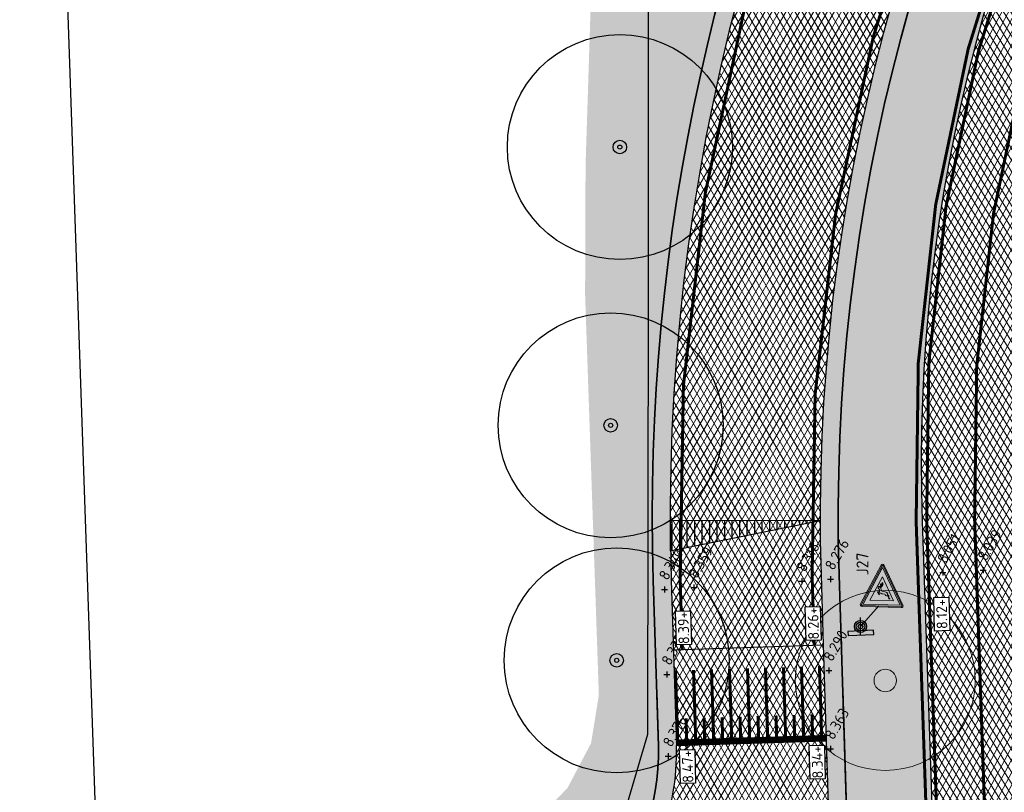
# Model space of a CAD drawing. Header units: metres. Extents: x 157685 to 160831, y 403691 to 406312.
# Tile 16 of 134: x 158636 to 158669, y 404214 to 404240. Entities that reach past the tile are written whole.
import ezdxf

# ---------------------------------------------------------------- set-up
doc = ezdxf.new("R2010")
doc.units = ezdxf.units.M
doc.header["$PDMODE"] = 35
for name, pattern in [('DASHDOT2', [12.7, 6.35, -3.175, 0, -3.175]), ('VW-1-3_STREEP', [4, 1, -3]), ('VW-30-270_STREEP', [3, 0.3, -2.7])]:
    doc.linetypes.add(name, pattern=pattern)
doc.layers.get('Defpoints').update_dxf_attribs({"color": 171})
for name, color, linetype, lineweight in [('B-WE-GR-BOOM-S', 90, 'Continuous', 25), ('B-WE-GR-BOOM-S (ingemeten)', 90, 'Continuous', 25), ('B-WE-OG-HOOGTEPUNT-S', 7, 'Continuous', 25), ('B-WE-OG-HOOGTEPUNT-T18', 10, 'Continuous', 18), ('N-WE-GR-DOORWORTELBARE RUIMTE-G', 80, 'Continuous', 35), ('N-WE-GR-GRAS-A', 62, 'Continuous', 18), ('N-WE-GW-HOOGTE_AFWERKHOOGTE-T25', 7, 'Continuous', 25), ('N-WE-IE-AANPIJLING-G', 7, 'Continuous', 18), ('N-WE-IE-MEUBILAIR_WEGMEUBILAIR-S', 7, 'Continuous', 25), ('N-WE-VH-GESLOTENVERHARDING_ASFALT-A-200', 253, 'Continuous', 18), ('N-WE-VH-HALFVERHARDING_GRASBETONSTEEN-A-200', 132, 'Continuous', 18), ('N-WE-VH-HALFVERHARDING_GRASBETONSTEEN-G', 7, 'Continuous', 35), ('N-WE-VH-KANTVERHARDING-G', 7, 'Continuous', 30), ('N-WE-VH-M', 7, 'Continuous', 18), ('N-WE-VH-PLATEAU_TALUD-S', 7, 'Continuous', 25), ('N-WE-VH-VERHARDING_ASFALT-A', 252, 'Continuous', 18), ('N-WE-VW-MARKERING_LANGS_STREEP_13_010-G', 7, 'VW-1-3_STREEP', 13), ('N-WE-VW-MARKERING_LANGS_STREEP_30270_010-G', 7, 'VW-30-270_STREEP', 13), ('N-WE-VW-MARKERING_LANGS_STREEP_DOORGETROKKEN_010-G', 7, 'Continuous', 13), ('N-WE-VW-VERKEERSTEKEN_BORD-S', 1, 'Continuous', 25), ('N-WE-VW-VERKEERSTEKEN_BORD_J-S-200', 7, 'Continuous', 25), ('X-XX-AL-BLADVERWIJZING_AS-G', 7, 'DASHDOT2', 25)]:
    doc.layers.add(name, color=color, linetype=linetype, lineweight=lineweight)
doc.layers.add('Iv-a-afwateringsprofiel', color=5, linetype='Continuous')
doc.styles.add('NLCS-ISO', font='NLCS-ISO.TTF')
doc.styles.add('NLCS-ISO-M200-T18', font='NLCS-ISO.TTF', dxfattribs={"height": 0.36})
doc.dimstyles.new('NLCS-M200-T18-PIJL_L2_H2', dxfattribs={"dimscale": 0.2, "dimtxt": 0.36, "dimasz": 1.8, "dimexe": 2, "dimexo": 2, "dimgap": 0.7, "dimtad": 1, "dimzin": 0, "dimdsep": 46, "dimtxsty": 'NLCS-ISO-M200-T18', "dimcen": 0, "dimdle": 2, "dimclrd": 256, "dimclre": 256, "dimclrt": 256, "dimazin": 0, "dimtfac": 1, "dimtofl": 0, "dimtmove": 0, "dimatfit": 3, "dimfxl": 2, "dimfxlon": 1, "dimtfill": 1, "dimtfillclr": 256, "dimtolj": 1, "dimtzin": 0, "dimlwd": -1, "dimlwe": -1, "dimarcsym": 0})
pattern_1 = [(59.99999999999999, (0, 0), (-0.1732050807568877, 0.1), []), (120, (0, 0), (-0.1732050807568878, -0.09999999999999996), [])]
pattern_2 = [(0, (0, 0), (1, 1), [0.12, -0.8]), (45, (0.4, 0.2), (-0.1131370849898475, 1.866761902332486), [0.12, -0.8]), (29.99999999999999, (0.08, 0.12), (0.2274613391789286, 1.286025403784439), [0.12, -0.8]), (15, (0.32, 0.48), (0.3856270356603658, 0.7244941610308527), [0.12, -0.8]), (135, (0.16, 2), (-0.02828427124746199, -0.6505382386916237), [0.12, -0.8]), (150, (1.2, 0.4), (0.2156921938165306, -0.5864101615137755), [0.12, -0.8]), (165, (0.24, 0.04), (0.1434520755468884, -0.7010146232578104), [0.12, -0.8]), (85, (0.4, 0.4), (-0.872677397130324, 1.040016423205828), [0.12, -0.8]), (99.99999999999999, (0, 0), (-1.112117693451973, 0.7787131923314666), [0.12, -0.7999999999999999])]
pattern_3 = [(45, (0, 0), (-0.1979898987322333, 0.1979898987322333), [0.14, -0.14]), (135, (0, 0), (-0.1979898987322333, -0.1979898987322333), [0.14, -0.14]), (45, (-0.098994, 0.098994), (-0.1979898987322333, 0.1979898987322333), [0.14, -0.14]), (135, (0.098994, 0.098994), (-0.1979898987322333, -0.1979898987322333), [0.14, -0.14])]

# ---------------------------------------------------------------- blocks, each defined once
blk = doc.blocks.new('*U63')
for points in [[(-0.1006057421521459, 3.198429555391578), (4.897036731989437, 3.355268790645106)], [(0, 0), (4.997541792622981, 0.1567674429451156)]]:
    blk.add_lwpolyline(points)
for points, const_width in [([(2.969842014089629, 2.594407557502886), (3.045364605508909, 0.1955961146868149)], 0.09999999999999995), ([(3.569547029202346, 2.613219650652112), (3.645069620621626, 0.2144082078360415)], 0.09999999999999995), ([(4.169252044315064, 2.632031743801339), (4.244774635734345, 0.2332203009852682)], 0.09999999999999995), ([(4.768957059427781, 2.650843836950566), (4.844479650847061, 0.2520323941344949)], 0.09999999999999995), ([(-0.02868306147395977, 2.500347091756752), (0.04683952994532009, 0.1015356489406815)], 0.09999999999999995), ([(0.571021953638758, 2.519159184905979), (0.6465445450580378, 0.1203477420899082)], 0.09999999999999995), ([(1.170726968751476, 2.537971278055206), (1.246249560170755, 0.1391598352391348)], 0.09999999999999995), ([(1.770431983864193, 2.556783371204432), (1.845954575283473, 0.1579719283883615)], 0.09999999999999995), ([(2.370136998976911, 2.575595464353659), (2.445659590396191, 0.1767840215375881)], 0.09999999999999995), ([(1.520926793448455, 0.9482039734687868), (1.546100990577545, 0.1486001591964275)], 0.09999999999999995), ([(2.120631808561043, 0.9670160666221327), (2.145806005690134, 0.1674122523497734)], 0.09999999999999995), ([(2.720336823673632, 0.9858281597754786), (2.745511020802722, 0.1862243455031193)], 0.09999999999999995), ([(3.32004183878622, 1.004640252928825), (3.345216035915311, 0.2050364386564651)], 0.09999999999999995), ([(3.919746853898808, 1.023452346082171), (3.944921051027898, 0.2238485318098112)], 0.09999999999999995), ([(4.519451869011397, 1.042264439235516), (4.544626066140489, 0.242660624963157)], 0.09999999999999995), ([(0.3215167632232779, 0.910579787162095), (0.3466909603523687, 0.1109759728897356)], 0.09999999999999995), ([(0.9212217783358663, 0.9293918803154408), (0.9463959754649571, 0.1297880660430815)], 0.09999999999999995), ([(-0.003135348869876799, 0.09995083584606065), (4.994406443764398, 0.2567182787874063)], 0.1999999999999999)]:
    blk.add_lwpolyline(points, dxfattribs=dict(const_width=const_width))
blk = doc.blocks.new('*D716')
at = {"layer": 'Defpoints', "color": 0, "transparency": 16777216}
for p in [(158649.9458615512, 404215.2159886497), (158655.5988341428, 404209.5552554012)]:
    blk.add_point(p, dxfattribs=at)
at = {"layer": 'N-WE-VH-M', "transparency": 16777216}
blk.add_line((158657.246675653, 404207.9051516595), (158655.8532179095, 404209.300522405), dxfattribs=at)
blk.add_solid([(158655.8107624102, 404209.2581251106), (158655.8956734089, 404209.3429196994), (158655.598834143, 404209.5552554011)], dxfattribs=at)
at = {"layer": 'N-WE-VH-M', "transparency": 16777216, "insert": (158656.4507093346, 404208.2493516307), "char_height": 0.36, "attachment_point": 5, "rotation": 134.96069786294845, "style": 'NLCS-ISO-M200-T18', "bg_fill": 3, "box_fill_scale": 1.1, "bg_fill_color": 256, "bg_fill_true_color": 13158600, "bg_fill_transparency": 0}
blk.add_mtext('\\A1;R=8.00', dxfattribs=at)
blk = doc.blocks.new('*D717')
at = {"layer": 'Defpoints', "color": 0, "transparency": 16777216}
for p in [(158665.1127235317, 404253.7871300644), (158725.2355796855, 404223.1033857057)]:
    blk.add_point(p, dxfattribs=at)
at = {"layer": 'N-WE-VH-M', "transparency": 16777216}
blk.add_line((158662.5277732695, 404255.1063613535), (158664.792068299, 404253.950776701), dxfattribs=at)
blk.add_solid([(158664.7647938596, 404253.8973341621), (158664.8193427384, 404254.0042192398), (158665.1127235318, 404253.7871300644)], dxfattribs=at)
at = {"layer": 'N-WE-VH-M', "transparency": 16777216, "insert": (158663.2124503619, 404254.3976715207), "char_height": 0.36, "attachment_point": 5, "rotation": 152.9624726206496, "style": 'NLCS-ISO-M200-T18', "bg_fill": 3, "box_fill_scale": 1.1, "bg_fill_color": 256, "bg_fill_true_color": 13158600, "bg_fill_transparency": 0}
blk.add_mtext('\\A1;R=67.50', dxfattribs=at)
blk = doc.blocks.new('*D718')
at = {"layer": 'Defpoints', "color": 0, "transparency": 16777216}
for p in [(158669.8314939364, 404252.028068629), (158725.2355796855, 404223.103385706)]:
    blk.add_point(p, dxfattribs=at)
at = {"layer": 'N-WE-VH-M', "transparency": 16777216}
blk.add_line((158667.5408674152, 404253.2239307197), (158669.5123664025, 404252.1946748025), dxfattribs=at)
blk.add_solid([(158669.4845987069, 404252.1414868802), (158669.5401340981, 404252.2478627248), (158669.8314939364, 404252.0280686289)], dxfattribs=at)
at = {"layer": 'N-WE-VH-M', "transparency": 16777216, "insert": (158668.2189587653, 404252.5089369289), "char_height": 0.36, "attachment_point": 5, "rotation": 152.43239340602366, "style": 'NLCS-ISO-M200-T18', "bg_fill": 3, "box_fill_scale": 1.1, "bg_fill_color": 256, "bg_fill_true_color": 13158600, "bg_fill_transparency": 0}
blk.add_mtext('\\A1;R=62.50', dxfattribs=at)
blk = doc.blocks.new('SGR-BOOM_GBKN-SO')
at = {"linetype": 'ByBlock', "lineweight": 18}
h = blk.add_hatch(color=0, dxfattribs=at)
h.dxf.hatch_style = 1
edge = h.paths.add_edge_path()
edge.add_arc((0, 0), 0.25, 0, 360)
at = {"color": 0, "linetype": 'ByBlock', "lineweight": 18}
for radius in [2, 0.25]:
    blk.add_circle((0, 0), radius, dxfattribs=at)
at = {"color": 0, "linetype": 'ByBlock', "lineweight": 18, "style": 'NLCS-ISO'}
blk.add_attdef('SOORT', (2.5, 0), '', height=1.5, dxfattribs=at)
blk = doc.blocks.new('SGR-BOOM_01')
at = {"ltscale": 0.1}
h = blk.add_hatch(color=256, dxfattribs=at)
edge = h.paths.add_edge_path()
edge.add_arc((7.366995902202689e-12, -5.115907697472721e-12), 0.15, 0, 360)
for centre, radius in [((0, 0), 2.5), ((7.366995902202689e-12, -5.115907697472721e-12), 0.04499999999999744)]:
    blk.add_circle(centre, radius)
blk.add_circle((7.366995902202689e-12, -5.115907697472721e-12), 0.15, dxfattribs=at)
blk = doc.blocks.new('SOG-HOOGTEPUNT-SO')
for p, q in [((-0.5, 0), (0.5, 0)), ((0, 0.5), (0, -0.5))]:
    blk.add_line(p, q)
blk = doc.blocks.new('*U875')
h = blk.add_hatch()
h.set_pattern_fill('AMO-BODEM_LEEM', color=256, scale=0.1, angle=135, pattern_type=2)
h.set_pattern_definition([(270, (2.000263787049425, -1.52950818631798), (0.25, -5.551115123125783e-17), [])])
h.paths.add_polyline_path([(5.000263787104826, 0), (5.000263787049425, 1), (0, 0)])
blk.add_lwpolyline([(5.000263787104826, 0), (5.000263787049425, 1), (0, 0)], close=True)
blk = doc.blocks.new('N-SVW-VERKEERSTEKEN_BORD_J27-SO')
at = {"true_color": 0xff0000}
h = blk.add_hatch(color=1, dxfattribs=at)
h.dxf.hatch_style = 1
h.paths.add_polyline_path([(-3.33066907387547e-16, -3.364589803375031), (-3.264589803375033, -3.36458980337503, -0.5575365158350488), (-3.354032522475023, -3.219868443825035), (-0.08944271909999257, 3.309311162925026, -0.2840790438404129), (-3.33066907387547e-16, 3.36458980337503), (-3.33066907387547e-16, 3.564589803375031, 0.2840790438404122), (-0.2683281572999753, 3.398753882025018), (-3.532917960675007, -3.130425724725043, 0.5575365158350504), (-3.264589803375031, -3.56458980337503), (-3.33066907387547e-16, -3.56458980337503)])
at = {"true_color": 0xffffff}
h = blk.add_hatch(color=7, dxfattribs=at)
h.dxf.hatch_style = 1
h.paths.add_polyline_path([(-2.220446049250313e-16, 3.040983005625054), (-2.220446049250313e-16, 3.36458980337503, 0.2840790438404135), (-0.08944271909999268, 3.309311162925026), (-3.354032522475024, -3.219868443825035, 0.5575365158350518), (-3.264589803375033, -3.36458980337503), (-2.220446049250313e-16, -3.364589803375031), (-2.220446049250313e-16, -3.164589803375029), (-3.102786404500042, -3.164589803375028)])
at = {"true_color": 0xff0000}
h = blk.add_hatch(color=1, dxfattribs=at)
h.dxf.hatch_style = 1
h.paths.add_polyline_path([(3.532917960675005, -3.130425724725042), (0.2683281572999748, 3.398753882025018, 0.2840790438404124), (-3.33066907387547e-16, 3.564589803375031), (-3.33066907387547e-16, 3.36458980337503, -0.2840790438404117), (0.08944271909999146, 3.309311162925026), (3.354032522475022, -3.219868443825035, -0.55753651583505), (3.264589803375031, -3.364589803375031), (-3.33066907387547e-16, -3.36458980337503), (-2.775557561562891e-16, -3.56458980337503), (3.26458980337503, -3.564589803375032, 0.5575365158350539)])
at = {"true_color": 0xffffff}
h = blk.add_hatch(color=7, dxfattribs=at)
h.dxf.hatch_style = 1
h.paths.add_polyline_path([(0.08944271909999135, 3.309311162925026, 0.2840790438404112), (-2.220446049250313e-16, 3.36458980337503), (0, 3.04098300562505), (3.102786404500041, -3.164589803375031), (0, -3.164589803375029), (0, -3.36458980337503), (3.26458980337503, -3.364589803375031, 0.5575365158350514), (3.354032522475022, -3.219868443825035)])
at = {"true_color": 0xff0000}
h = blk.add_hatch(color=1, dxfattribs=at)
h.dxf.hatch_style = 1
h.paths.add_polyline_path([(-3.885780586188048e-16, 3.040983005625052), (-3.102786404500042, -3.164589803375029), (-3.885780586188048e-16, -3.164589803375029), (-4.440892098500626e-16, -2.46458980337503), (-1.970162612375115, -2.46458980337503), (-3.33066907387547e-16, 1.4757354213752)], flags=17)
h = blk.add_hatch(color=1, dxfattribs=at)
h.dxf.hatch_style = 1
h.paths.add_polyline_path([(-3.33066907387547e-16, 3.040983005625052), (-3.33066907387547e-16, 1.475735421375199), (1.970162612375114, -2.46458980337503), (-3.33066907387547e-16, -2.46458980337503), (-3.33066907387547e-16, -3.164589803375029), (3.102786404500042, -3.164589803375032)], flags=17)
at = {"true_color": 0xffffff}
h = blk.add_hatch(color=7, dxfattribs=at)
h.dxf.hatch_style = 1
h.paths.add_polyline_path([(-6.661338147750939e-16, 1.475735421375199), (-1.970162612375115, -2.46458980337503), (1.970162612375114, -2.46458980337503)])
h.paths.add_polyline_path([(-0.3954732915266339, -1.509060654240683), (-0.5413172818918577, -1.456264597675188), (-0.7324267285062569, -1.07404570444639), (-0.6771034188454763, -1.038848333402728), (-0.5287424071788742, -1.038848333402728, 0.4646590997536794), (-0.4231298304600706, -0.9332357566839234), (-0.4482795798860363, -0.6365137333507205, 0.2507303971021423), (-0.5161675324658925, -0.5409487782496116, 0.04792824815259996), (-0.6670455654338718, -0.483118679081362), (-0.7022531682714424, -0.3951047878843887, -0.07261143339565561), (-0.3728405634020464, -0.2392131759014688, -0.1130720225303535), (-0.6016644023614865, -0.1336005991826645, -1.037751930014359), (-0.5639500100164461, -0.08833514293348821, 0.3266618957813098), (-0.1138431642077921, -0.1336005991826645), (-0.1163499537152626, -0.08079431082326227, -0.09201004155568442), (-0.2948845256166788, -0.06570241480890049, -0.9983558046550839), (-0.2798028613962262, -0.01038933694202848, 0.09166343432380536), (-0.1264078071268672, -0.02295397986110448, 0.1878415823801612), (-0.3024355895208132, 0.1932949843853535, -0.9854758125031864), (-0.2596871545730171, 0.2712510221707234, -0.2458753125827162), (-0.0283462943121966, -0.06570241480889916, 0.2216366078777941), (-0.1037853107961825, 0.2486182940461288, -0.9912490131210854), (-0.05850962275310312, 0.2888497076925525, -0.1501655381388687), (0.04959951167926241, 0.05750884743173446, 0.2926394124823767), (-0.02041318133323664, 0.4569024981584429, -1.006922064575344), (0.02447022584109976, 0.497557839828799, -0.5735999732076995), (-0.2119046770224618, -0.2341791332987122), (-0.154074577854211, -0.2542948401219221, -0.3024329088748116), (-0.2420782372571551, -0.3322508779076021), (-0.1440167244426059, -0.6666770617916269, 0.1219765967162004), (0.01355027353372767, -0.9018464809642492, 0.1811658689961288), (0.104933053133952, -0.9382697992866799, -0.1328272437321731), (0.8517516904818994, -1.157025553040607), (0.9372243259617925, -1.157025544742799, -0.9307418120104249), (0.9422826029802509, -1.227440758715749, -0.1150070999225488), (0.8542687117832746, -1.219889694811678, 0.3865709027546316), (1.161038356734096, -1.604625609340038, -0.0006031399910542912), (1.169525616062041, -1.837448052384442, 0.08631056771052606), (1.209988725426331, -2.029715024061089, 0.09179992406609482), (1.228936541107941, -2.059756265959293, 0.176046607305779), (1.306882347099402, -2.099987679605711), (1.34210018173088, -2.215668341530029, -0.166245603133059), (1.166072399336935, -2.117586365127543, 0.2057904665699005), (1.166072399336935, -2.049688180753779), (1.035310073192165, -1.745435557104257, 0.3489500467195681), (0.9372485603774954, -1.677537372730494, -0.3362612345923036), (0.4796008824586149, -1.37580177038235), (0.1474942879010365, -1.353080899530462, -0.1281919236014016), (-0.1716732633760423, -1.270189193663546), (-0.2219676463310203, -1.277730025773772, -0.2104636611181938), (-0.3306620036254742, -1.263029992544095), (-0.5161675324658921, -1.149474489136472), (-0.6041814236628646, -1.141943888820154), (-0.4935348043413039, -1.410999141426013), (-0.4407285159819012, -1.403448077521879)], flags=16)
at = {"true_color": 0x191919}
h = blk.add_hatch(color=250, dxfattribs=at)
h.dxf.hatch_style = 1
h.paths.add_polyline_path([(0.104933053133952, -0.9382697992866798, -0.1811658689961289), (0.01355027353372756, -0.9018464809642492, -0.1219765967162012), (-0.1440167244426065, -0.666677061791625), (-0.242078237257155, -0.3322508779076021, 0.3024329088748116), (-0.154074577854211, -0.2542948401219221), (-0.2119046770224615, -0.2341791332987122, 0.5735999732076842), (0.02447022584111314, 0.4975578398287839, 1.015596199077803), (-0.0204089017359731, 0.4569064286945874, -0.2926420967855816), (0.0495995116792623, 0.05750884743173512, 0.1501655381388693), (-0.05850962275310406, 0.2888497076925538, 0.9575548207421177), (-0.1045886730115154, 0.2496251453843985, -0.2225199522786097), (-0.02834629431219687, -0.06570241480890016, 0.2458753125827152), (-0.259687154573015, 0.2712510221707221, 0.9854758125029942), (-0.3024355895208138, 0.193294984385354, -0.1878415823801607), (-0.1264078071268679, -0.02295397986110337, -0.091663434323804), (-0.2798028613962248, -0.01038933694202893, 0.9983558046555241), (-0.2948845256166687, -0.06570241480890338, 0.09201004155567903), (-0.1163499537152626, -0.08079431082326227), (-0.1138431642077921, -0.1336005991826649, -0.3266618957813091), (-0.5639500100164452, -0.08833514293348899, 1.037751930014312), (-0.6016644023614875, -0.1336005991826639, 0.1130720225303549), (-0.372840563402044, -0.2392131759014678, 0.07261143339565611), (-0.7022531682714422, -0.3951047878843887), (-0.667045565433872, -0.4831186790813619, -0.04792824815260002), (-0.5161675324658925, -0.5409487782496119, -0.2507303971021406), (-0.4482795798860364, -0.6365137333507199), (-0.4231298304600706, -0.9332357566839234, -0.464659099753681), (-0.5287424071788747, -1.038848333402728), (-0.6771034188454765, -1.038848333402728), (-0.7324267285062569, -1.07404570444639), (-0.5413172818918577, -1.456264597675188), (-0.3954732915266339, -1.509060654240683), (-0.4407285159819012, -1.403448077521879), (-0.4935348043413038, -1.410999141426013), (-0.6041814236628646, -1.141943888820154), (-0.5161675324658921, -1.149474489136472), (-0.330662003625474, -1.263029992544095, 0.2104636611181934), (-0.2219676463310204, -1.277730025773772), (-0.1716732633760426, -1.270189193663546, 0.1281919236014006), (0.1474942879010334, -1.353080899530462), (0.479600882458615, -1.37580177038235, 0.3362612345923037), (0.9372485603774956, -1.677537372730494, -0.3489500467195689), (1.035310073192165, -1.745435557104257), (1.166072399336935, -2.049688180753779, -0.2057904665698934), (1.166072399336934, -2.117586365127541, 0.1662456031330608), (1.34210018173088, -2.215668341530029), (1.306882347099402, -2.099987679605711, -0.1760466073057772), (1.228936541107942, -2.059756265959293, -0.09179992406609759), (1.209988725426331, -2.029715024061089, -0.08631056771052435), (1.169525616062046, -1.837448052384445, 0.000603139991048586), (1.161038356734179, -1.604625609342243, -0.3865709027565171), (0.8542687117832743, -1.219889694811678, 0.1150070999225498), (0.9422826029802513, -1.227440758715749, 0.930741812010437), (0.9372243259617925, -1.157025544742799), (0.8517516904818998, -1.157025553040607, 0.1328272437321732)])
at = {"color": 1, "lineweight": 0, "true_color": 0xff0000}
blk.add_lwpolyline([(3.532917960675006, -3.130425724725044), (0.2683281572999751, 3.398753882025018, 0.6180339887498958), (-0.2683281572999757, 3.398753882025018), (-3.532917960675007, -3.130425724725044, 0.5575365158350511), (-3.26458980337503, -3.56458980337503), (3.26458980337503, -3.564589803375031, 0.5575365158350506)], format="xyb", close=True, dxfattribs=at)
at = {"color": 7, "lineweight": 0, "true_color": 0xffffff}
blk.add_lwpolyline([(3.354032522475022, -3.219868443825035), (0.08944271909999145, 3.309311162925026, 0.6180339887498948), (-0.08944271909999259, 3.309311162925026), (-3.354032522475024, -3.219868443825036, 0.5575365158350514), (-3.264589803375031, -3.36458980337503), (3.26458980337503, -3.364589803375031, 0.5575365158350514)], format="xyb", close=True, dxfattribs=at)
for points in [[(3.102786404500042, -3.164589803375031), (-5.689893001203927e-16, 3.040983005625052), (-3.102786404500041, -3.164589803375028)], [(1.970162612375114, -2.46458980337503), (-5.689893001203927e-16, 1.475735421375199), (-1.970162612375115, -2.46458980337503)]]:
    blk.add_lwpolyline(points, close=True, dxfattribs=at)
at = {"color": 250, "lineweight": 0, "true_color": 0x191919}
blk.add_lwpolyline([(1.306882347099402, -2.099987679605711, -0.1760466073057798), (1.228936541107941, -2.059756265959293, -0.09179992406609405), (1.209988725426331, -2.029715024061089, -0.0863105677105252), (1.169525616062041, -1.837448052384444, 0.0006031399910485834), (1.161038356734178, -1.604625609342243, -0.3865709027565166), (0.8542687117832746, -1.219889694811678, 0.1150070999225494), (0.9422826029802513, -1.227440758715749, 0.9304223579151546), (0.9372485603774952, -1.157025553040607), (0.8517516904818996, -1.157025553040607, 0.1328272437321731), (0.1049330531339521, -0.9382697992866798, -0.181165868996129), (0.01355027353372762, -0.9018464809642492, -0.1219765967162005), (-0.144016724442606, -0.6666770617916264), (-0.242078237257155, -0.3322508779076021, 0.3024329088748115), (-0.154074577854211, -0.2542948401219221), (-0.2119046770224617, -0.2341791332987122, 0.5735999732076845), (0.02447022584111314, 0.4975578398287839, 0.9974778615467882), (-0.0207952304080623, 0.4573264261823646, -0.2930539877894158), (0.04959951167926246, 0.05750884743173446, 0.1501655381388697), (-0.05850962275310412, 0.2888497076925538, 0.9912490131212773), (-0.1037853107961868, 0.2486182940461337, -0.2216366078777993), (-0.02834629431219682, -0.06570241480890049, 0.2458753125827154), (-0.2596871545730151, 0.2712510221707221, 0.9854758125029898), (-0.3024355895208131, 0.1932949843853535, -0.1878415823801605), (-0.1264078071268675, -0.02295397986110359, -0.0916634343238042), (-0.2798028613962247, -0.01038933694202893, 0.9983558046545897), (-0.2948845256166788, -0.06570241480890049, 0.09201004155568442), (-0.1163499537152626, -0.08079431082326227), (-0.1138431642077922, -0.1336005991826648, -0.326661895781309), (-0.5639500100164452, -0.08833514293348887, 1.037751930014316), (-0.6016644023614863, -0.1336005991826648, 0.1130720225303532), (-0.3728405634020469, -0.2392131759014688, 0.0726114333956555), (-0.7022531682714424, -0.3951047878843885), (-0.6670455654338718, -0.483118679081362, -0.04792824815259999), (-0.5161675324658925, -0.5409487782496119, -0.2507303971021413), (-0.4482795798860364, -0.6365137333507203), (-0.4231298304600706, -0.9332357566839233, -0.4646590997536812), (-0.5287424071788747, -1.038848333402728), (-0.6771034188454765, -1.038848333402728), (-0.7324267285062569, -1.07404570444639), (-0.5413172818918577, -1.456264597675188), (-0.3954732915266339, -1.509060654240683), (-0.4407285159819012, -1.403448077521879), (-0.4935348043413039, -1.410999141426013), (-0.6041814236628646, -1.141943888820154), (-0.5161675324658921, -1.149474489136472), (-0.3306620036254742, -1.263029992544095, 0.2104636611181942), (-0.2219676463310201, -1.277730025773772), (-0.1716732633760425, -1.270189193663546, 0.1281919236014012), (0.1474942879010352, -1.353080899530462), (0.4796008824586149, -1.37580177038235, 0.3362612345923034), (0.9372485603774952, -1.677537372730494, -0.3489500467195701), (1.035310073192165, -1.745435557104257), (1.166072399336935, -2.049688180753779, -0.2057904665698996), (1.166072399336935, -2.117586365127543, 0.166245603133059), (1.34210018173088, -2.215668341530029)], format="xyb", close=True, dxfattribs=at)
blk = doc.blocks.new('verkeersbord richting')
h = blk.add_hatch(color=256)
edge = h.paths.add_edge_path()
edge.add_arc((-2.096674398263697e-10, -9.234605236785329e-12), 0.7142857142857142, -540.0000000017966, -180.0000000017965)
h.paths.add_polyline_path([(-2.142857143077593, 1.42857142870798), (-2.142857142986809, 0.7142857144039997), (2.142857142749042, 0.7142857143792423), (2.142857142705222, 1.428571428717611)])
blk.add_lwpolyline([(-2.142857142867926, 1.428571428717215), (-2.142857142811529, 0.7142857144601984), (2.142857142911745, 0.7142857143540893), (2.142857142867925, 1.428571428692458)], close=True)
blk.add_circle((0, 0), 0.7142857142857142)
blk = doc.blocks.new('SIE-WEG_VERKEERSBORD_PAAL-SO')
blk.add_line((-0.2999998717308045, 0.0002770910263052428), (0.2999998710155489, -0.0002770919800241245))
for radius in [0.1999999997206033, 0.07454196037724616]:
    blk.add_circle((0, 0), radius)
at = {"style": 'NLCS-ISO'}
blk.add_attdef('VERKEERSBORD', (0.2003657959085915, 0.2017319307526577), '', height=0.3999999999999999, dxfattribs=at)

msp = doc.modelspace()

# ---------------------------------------------------------------- hatches: boundary and pattern name
at = {"layer": 'N-WE-GR-GRAS-A'}
h = msp.add_hatch(dxfattribs=at)
h.set_pattern_fill('AGR-GRAS_01-SO', color=256, scale=0.04, pattern_type=2)
h.set_pattern_definition(pattern_2)
edge = h.paths.add_edge_path()
edge.add_line((158698.9554217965, 404286.0254235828), (158699.7076652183, 404286.8846365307))
edge.add_line((158699.7076652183, 404286.8846365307), (158698.2558703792, 404289.9138262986))
edge.add_line((158698.2558703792, 404289.9138262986), (158689.1633027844, 404285.6056905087))
edge.add_line((158689.1633027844, 404285.6056905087), (158670.179, 404276.603))
edge.add_line((158670.179, 404276.603), (158654.239, 404254.3899270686))
edge.add_line((158654.239, 404254.3899270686), (158654.239, 404252.879))
edge.add_line((158654.239, 404252.879), (158655.404, 404250.925))
edge.add_line((158655.404, 404250.925), (158655.3525774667, 404248.215967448))
edge.add_line((158655.3525774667, 404248.215967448), (158655.2134875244, 404243.6302301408))
edge.add_line((158655.2134875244, 404243.6302301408), (158655.1205, 404241.2185))
edge.add_line((158655.1205, 404241.2185), (158654.9146433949, 404234.799052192))
edge.add_line((158654.9146433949, 404234.799052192), (158654.9002907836, 404230.4923366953))
edge.add_line((158654.9002907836, 404230.4923366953), (158655.358, 404217.152))
edge.add_line((158655.358, 404217.152), (158655.098, 404215.549))
edge.add_line((158655.098, 404215.549), (158654.309, 404214.047))
edge.add_line((158654.309, 404214.047), (158653.0248260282, 404212.7441843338))
edge.add_line((158653.0248260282, 404212.7441843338), (158652.018, 404211.996))
edge.add_line((158652.018, 404211.996), (158648.868592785, 404210.6705056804))
edge.add_line((158648.868592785, 404210.6705056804), (158646.841, 404210.172))
edge.add_line((158646.841, 404210.172), (158646.6833748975, 404207.8245385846))
edge.add_line((158646.6833748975, 404207.8245385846), (158649.9648288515, 404207.8160129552))
edge.add_arc((158649.9458615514, 404215.2159886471), 7.399999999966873, 270.1468577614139, 361.7967170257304)
edge.add_line((158657.3422234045, 404215.4480044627), (158657.2858057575, 404217.2465255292))
edge.add_line((158657.2858057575, 404217.2465255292), (158657.1690604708, 404220.968213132))
edge.add_arc((158725.235579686, 404223.1033857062), 68.09999999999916, 125.47036822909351, 181.7967170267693, ccw=False)
edge.add_line((158685.7183863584, 404278.565097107), (158686.2480246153, 404279.5019794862))
edge.add_line((158686.2480246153, 404279.5019794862), (158684.5285826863, 404283.4077388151))
edge.add_line((158684.5285826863, 404283.4077388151), (158688.1427619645, 404285.1217131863))
edge.add_line((158688.1427619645, 404285.1217131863), (158689.8494060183, 404281.8030418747))
edge.add_line((158689.8494060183, 404281.8030418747), (158690.7988347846, 404281.8547312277))
edge.add_arc((158725.2355796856, 404223.1033857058), 68.10000000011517, 115.60692638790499, 120.37644115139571, ccw=False)
edge.add_line((158695.8031160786, 404284.5146231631), (158698.9554217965, 404286.0254235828))
h = msp.add_hatch(dxfattribs=at)
h.set_pattern_fill('AGR-GRAS_01-SO', color=256, scale=0.04, pattern_type=2)
h.set_pattern_definition(pattern_2)
edge = h.paths.add_edge_path()
edge.add_line((158705.329863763, 404278.3218098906), (158704.2700090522, 404280.5332112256))
edge.add_line((158704.2700090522, 404280.5332112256), (158703.4107961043, 404281.2854546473))
edge.add_line((158703.4107961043, 404281.2854546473), (158698.4827236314, 404278.9235853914))
edge.add_arc((158725.235579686, 404223.103385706), 61.89999999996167, 115.6069263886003, 181.7967170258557)
edge.add_line((158663.3660122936, 404221.1626047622), (158663.8267256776, 404206.5303224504))
edge.add_line((158663.8267256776, 404206.5303224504), (158664.6975399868, 404206.5603107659))
edge.add_arc((158664.628706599, 404208.5591259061), 1.999999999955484, 271.9723208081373, 360.0000000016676)
edge.add_line((158666.6287065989, 404208.5591259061), (158666.1345433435, 404222.9432895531))
edge.add_arc((158721.101959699, 404224.836207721), 54.99999999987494, 115.91665461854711, 181.972320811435, ccw=False)
edge.add_line((158697.0634808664, 404274.3049001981), (158705.329863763, 404278.3218098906))
at = {"layer": 'N-WE-VH-GESLOTENVERHARDING_ASFALT-A-200', "true_color": 0xcf7363}
h = msp.add_hatch(dxfattribs=at)
h.set_pattern_fill('AVH-ASFALT-SO', color=23, scale=0.2, angle=90, pattern_type=2)
h.set_pattern_definition([(61.97232081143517, (158667.0163132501, 404201.6964051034), (-0.176544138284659, 0.09397961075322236), []), (121.9723208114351, (158667.0163132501, 404201.6964051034), (-0.1696607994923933, -0.1059019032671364), [])])
edge = h.paths.add_edge_path()
edge.add_line((158670.5943528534, 404104.0465311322), (158673.4894519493, 404104.1462299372))
edge.add_line((158673.4894519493, 404104.1462299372), (158673.4571584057, 404105.1457106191))
edge.add_line((158673.4571584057, 404105.1457106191), (158673.3487779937, 404115.1479061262))
edge.add_line((158673.3487779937, 404115.1479061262), (158669.6324698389, 404223.0637479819))
edge.add_arc((158721.1019596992, 404224.8362077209), 51.50000000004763, 115.9166546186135, 181.9723208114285, ccw=False)
edge.add_line((158698.5932022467, 404271.1568924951), (158844.2540731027, 404341.9383420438))
edge.add_arc((158931.6667234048, 404162.0521875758), 200.0000000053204, 102.00331480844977, 115.9166546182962, ccw=False)
edge.add_line((158890.0730672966, 404357.6793016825), (158896.0895711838, 404358.9585128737))
edge.add_line((158896.0895711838, 404358.9585128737), (158896.1344402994, 404362.5462889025))
edge.add_line((158896.1344402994, 404362.5462889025), (158889.3451783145, 404361.1027761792))
edge.add_arc((158931.666723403, 404162.0521875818), 203.4999999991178, 102.003314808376, 115.9166546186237)
edge.add_line((158842.7243517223, 404345.0863497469), (158697.0634808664, 404274.3049001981))
edge.add_arc((158721.1019596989, 404224.836207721), 54.99999999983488, 115.9166546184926, 181.9723208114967)
edge.add_line((158666.1345433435, 404222.943289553), (158669.8508514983, 404115.0274476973))
edge.add_line((158669.8508514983, 404115.0274476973), (158670.5576603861, 404105.0458603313))
edge.add_line((158670.5576603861, 404105.0458603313), (158670.5943528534, 404104.0465311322))
at = {"layer": 'N-WE-VH-HALFVERHARDING_GRASBETONSTEEN-A-200'}
h = msp.add_hatch(dxfattribs=at)
h.set_pattern_fill('AVH-GRASBETONSTEEN_02-SO', color=256, scale=0.2, pattern_type=2)
h.set_pattern_definition(pattern_3)
edge = h.paths.add_edge_path()
edge.add_line((158690.4180749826, 404281.629887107), (158691.1971966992, 404281.3926513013))
edge.add_arc((158725.2355796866, 404223.1033857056), 67.50000000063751, 115.6069263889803, 120.2830606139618, ccw=False)
edge.add_line((158696.0624329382, 404283.9735549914), (158699.2147386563, 404285.4843554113))
edge.add_line((158699.2147386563, 404285.4843554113), (158699.4964899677, 404286.2847404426))
edge.add_line((158699.4964899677, 404286.2847404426), (158695.8031160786, 404284.5146231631))
edge.add_arc((158725.2355796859, 404223.1033857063), 68.09999999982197, 115.6069263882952, 120.7484782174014)
edge = h.paths.add_edge_path()
edge.add_line((158685.8248719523, 404277.9034415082), (158686.0649571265, 404278.8104079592))
edge.add_arc((158725.2355796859, 404223.1033857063), 68.09999999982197, 125.1131278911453, 167.7917862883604)
edge.add_line((158658.6756210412, 404237.504146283), (158659.214294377, 404237.1547161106))
edge.add_arc((158725.2355796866, 404223.1033857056), 67.50000000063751, 125.72265992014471, 167.9849943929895, ccw=False)
edge = h.paths.add_edge_path()
edge.add_line((158703.4107961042, 404281.2854546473), (158702.6104110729, 404281.5672059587))
edge.add_line((158702.6104110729, 404281.5672059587), (158698.2234067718, 404279.464653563))
edge.add_arc((158725.2355796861, 404223.103385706), 62.50000000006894, 115.6069263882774, 169.7511576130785)
edge.add_line((158663.7328113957, 404234.2236146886), (158664.2789979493, 404233.8693107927))
edge.add_arc((158725.2355796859, 404223.1033857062), 61.89999999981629, 115.60692638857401, 169.9839246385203, ccw=False)
edge.add_line((158698.4827236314, 404278.9235853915), (158703.4107961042, 404281.2854546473))
h.paths.add_polyline_path([(158725.6115247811, 404298.1355000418), (158725.8932760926, 404298.9358850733), (158703.2293294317, 404288.073772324), (158704.0297144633, 404287.7920210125)])
h.paths.add_polyline_path([(158730.5278958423, 404301.1571117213), (158731.3282808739, 404300.8753604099), (158768.1118441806, 404318.5045587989), (158767.932670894, 404319.08403725)])
h.paths.add_polyline_path([(158742.4236319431, 404299.9830728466), (158741.6232469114, 404300.264824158), (158708.3271671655, 404284.3070663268), (158708.045415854, 404283.5066812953)])
h.paths.add_polyline_path([(158747.3400030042, 404303.0046845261), (158747.0582516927, 404302.2042994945), (158769.7841281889, 404313.0960932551), (158769.6049549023, 404313.6755717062)])
h = msp.add_hatch(dxfattribs=at)
h.set_pattern_fill('AVH-GRASBETONSTEEN_02-SO', color=256, scale=0.2, pattern_type=2)
h.set_pattern_definition(pattern_3)
h.paths.add_polyline_path([(158659.214294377, 404237.1547161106), (158658.6756210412, 404237.504146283, 0.06118421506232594), (158657.1690604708, 404220.9682131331), (158657.3422234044, 404215.4480044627, -0.4257179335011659), (158649.8884426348, 404207.8162114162), (158646.6833748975, 404207.8245385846), (158646.6852441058, 404207.2245317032), (158649.8853655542, 404207.2162173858, 0.4256596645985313), (158657.9419284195, 404215.4668165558), (158657.8858876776, 404217.2533223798), (158657.7687654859, 404220.987025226, -0.06033807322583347)])
h = msp.add_hatch(dxfattribs=at)
h.set_pattern_fill('AVH-GRASBETONSTEEN_02-SO', color=256, scale=0.2, pattern_type=2)
h.set_pattern_definition(pattern_3)
edge = h.paths.add_edge_path()
edge.add_line((158663.2253078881, 404206.5114513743), (158663.8250128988, 404206.5302634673))
edge.add_line((158663.8250128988, 404206.5302634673), (158663.3660122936, 404221.1626047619))
edge.add_arc((158725.2355796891, 404223.1033857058), 61.90000000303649, 169.9839246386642, 181.79671702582, ccw=False)
edge.add_line((158664.2789979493, 404233.8693107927), (158663.7328113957, 404234.2236146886))
edge.add_arc((158725.2355796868, 404223.103385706), 62.50000000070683, 169.751157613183, 181.7967170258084)
edge.add_line((158662.7663072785, 404221.143792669), (158663.2253078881, 404206.5114513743))
at = {"layer": 'N-WE-VH-VERHARDING_ASFALT-A'}
h = msp.add_hatch(dxfattribs=at)
h.set_pattern_fill('AVH-ASFALT', color=256, scale=0.2, pattern_type=2)
h.set_pattern_definition(pattern_1)
h.paths.add_polyline_path([(158699.5668781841, 404285.6531247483), (158696.0624329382, 404283.9735549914, 0.2971144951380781), (158657.7687654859, 404220.9870252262), (158657.9419284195, 404215.4668165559), (158662.9394702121, 404215.6235839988), (158662.8391365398, 404218.8220907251), (158662.7663072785, 404221.143792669, -0.2971144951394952), (158698.2234067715, 404279.4646535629), (158701.1525692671, 404280.8685084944), (158778.4254563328, 404317.9029590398), (158776.2644824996, 404322.4118604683)])
h = msp.add_hatch(dxfattribs=at)
h.set_pattern_fill('AVH-ASFALT', color=256, scale=0.2, pattern_type=2)
h.set_pattern_definition(pattern_1)
edge = h.paths.add_edge_path()
edge.add_line((158662.9394702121, 404215.6235839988), (158657.9419284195, 404215.4668165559))
edge.add_arc((158649.9458615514, 404215.2159886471), 7.999999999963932, -89.8644477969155, 1.7967170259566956, ccw=False)
edge.add_line((158649.9647881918, 404207.2160110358), (158649.8853655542, 404207.2162173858))
edge.add_line((158649.8853655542, 404207.2162173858), (158644.6852182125, 404207.2297280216))
edge.add_line((158644.6852182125, 404207.2297280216), (158644.6999971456, 404202.4857612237))
edge.add_line((158644.6999971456, 404202.4857612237), (158649.8999842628, 404202.5016619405))
edge.add_line((158649.8999842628, 404202.5016619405), (158650.5707749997, 404202.5037419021))
edge.add_arc((158650.5955809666, 404194.5037803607), 7.999999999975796, 1.7967170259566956, 90.17765993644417, ccw=False)
edge.add_line((158658.5916478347, 404194.7546082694), (158663.5891896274, 404194.9113757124))
edge.add_line((158663.5891896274, 404194.9113757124), (158662.9394702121, 404215.6235839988))

# ---------------------------------------------------------------- linework, layer by layer
at = {"layer": 'Defpoints'}
msp.add_lwpolyline([(158722.1109799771, 404306.3605254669), (158722.357, 404305.46), (158722.0187828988, 404302.5851839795), (158721.102572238, 404298.8846486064), (158703.7990948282, 404290.6972986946), (158701.101, 404291.465), (158698.941625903, 404291.4701192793), (158698.4006537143, 404290.2531810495), (158697.9794747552, 404289.0373760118), (158687.3887173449, 404281.5167614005), (158678.5115611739, 404276.5835628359), (158667.476958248, 404268.1456691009), (158664.7631328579, 404262.2957968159), (158664.672867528, 404262.1225893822), (158661.9714053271, 404258.889984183), (158660.6284539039, 404254.586575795), (158656.9970831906, 404245.751956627), (158656.9970831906, 404230.431574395), (158656.9804701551, 404215.8395388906), (158655.8410547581, 404211.9878700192)], dxfattribs=at)
msp.add_lwpolyline([(158694.6133557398, 404094.2735052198), (158687.9371864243, 404288.1391380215), (158636.0526459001, 404286.3523851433), (158642.7288152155, 404092.4867523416)], close=True, dxfattribs=at)
at = {"layer": 'N-WE-GR-DOORWORTELBARE RUIMTE-G', "const_width": 0.1}
msp.add_lwpolyline([(158705.0635347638, 404278.4147546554), (158696.976068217, 404274.484786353, 0.296477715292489), (158665.9346618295, 404222.9364062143), (158666.4276402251, 404208.6210759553, -0.4142135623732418), (158664.6906566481, 404206.7601922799), (158663.8186583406, 404206.7328386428)], format="xyb", dxfattribs=at)
at = {"layer": 'N-WE-IE-AANPIJLING-G', "flags": 128}
msp.add_lwpolyline([(158664.6887944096, 404220.1287503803), (158664.0792126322, 404219.4372837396)], dxfattribs=at)
at = {"layer": 'N-WE-VH-HALFVERHARDING_GRASBETONSTEEN-G'}
for points in [[(158701.4118861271, 404280.327440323), (158698.4827236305, 404278.923585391, 0.2971144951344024), (158663.3660122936, 404221.1626047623), (158663.8250129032, 404206.5302634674)], [(158686.0649571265, 404278.8104079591, 0.2524985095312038), (158657.1690604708, 404220.968213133), (158657.3422234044, 404215.4480044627)]]:
    msp.add_lwpolyline(points, format="xyb", dxfattribs=at)
for points in [[(158657.2858057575, 404217.2465255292), (158657.3422234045, 404215.4480044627)], [(158663.486652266, 404217.3167596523), (158663.8250129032, 404206.5302634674)]]:
    msp.add_lwpolyline(points, dxfattribs=at)
msp.add_arc((158649.9458615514, 404215.2159886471), 7.4, 269.5667252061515, 1.796717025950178, dxfattribs=at)
at = {"layer": 'N-WE-VH-KANTVERHARDING-G'}
for points in [[(158789.0126520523, 404318.9860529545), (158697.0634808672, 404274.3049001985, 0.2964777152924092), (158666.1345433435, 404222.943289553), (158666.6275217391, 404208.6279592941)], [(158699.5668781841, 404285.6531247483), (158696.0624329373, 404283.973554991, 0.2971144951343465), (158657.7687654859, 404220.9870252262), (158657.9419284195, 404215.4668165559)], [(158701.1525692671, 404280.8685084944), (158698.2234067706, 404279.4646535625, 0.2971144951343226), (158662.7663072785, 404221.1437926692), (158662.8391365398, 404218.8220907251)]]:
    msp.add_lwpolyline(points, format="xyb", dxfattribs=at)
for points in [[(158662.8391365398, 404218.8220907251), (158663.6510876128, 404192.9381486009), (158665.0706471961, 404114.8628313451)], [(158657.8858876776, 404217.2533223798), (158657.9419284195, 404215.4668165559)], [(158657.9419284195, 404215.4668165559), (158662.9394702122, 404215.6235839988)]]:
    msp.add_lwpolyline(points, dxfattribs=at)
msp.add_arc((158649.9458615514, 404215.2159886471), 8, 269.5667252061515, 1.796717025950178, dxfattribs=at)
at = {"layer": 'N-WE-VW-MARKERING_LANGS_STREEP_13_010-G', "const_width": 0.1, "flags": 128}
for points in [[(158773.508375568, 404320.7582703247), (158699.6965366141, 404285.3825906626), (158696.1920913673, 404283.7030209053, 0.2971144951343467), (158658.0686179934, 404220.9964312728), (158658.1414492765, 404218.6746648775)], [(158775.410086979, 404316.7904631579), (158700.9265484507, 404281.0928591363), (158698.0937483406, 404279.7351876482, 0.2971144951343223), (158662.4664547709, 404221.1343866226), (158662.5392840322, 404218.8126846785)]]:
    msp.add_lwpolyline(points, format="xyb", dxfattribs=at)
at = {"layer": 'N-WE-VW-MARKERING_LANGS_STREEP_30270_010-G', "const_width": 0.1, "flags": 128}
msp.add_lwpolyline([(159792.9871328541, 404962.7455764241, -0.09940442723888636), (159785.5967136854, 404958.4193337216), (159783.6244482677, 404957.7405952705, 0.09611741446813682), (159776.4467524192, 404953.6013963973), (159774.3453758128, 404951.7778186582), (159747.1079871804, 404928.1411723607, 0.04303694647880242), (159722.9744164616, 404903.2545412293), (159705.8202405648, 404882.2148826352, 0.04733888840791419), (159621.619079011, 404756.2972414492), (159568.4059650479, 404657.6763154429, -0.04953312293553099), (159507.7779479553, 404567.8643318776), (159457.899327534, 404507.7702041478, -0.01820139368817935), (159404.6443108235, 404448.1626001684), (159370.7686374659, 404412.9162002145, -0.104938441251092), (159347.3198101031, 404397.0073928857), (159322.0529414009, 404386.7097332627, 0.021599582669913), (159317.9911116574, 404384.8459317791), (159267.2691173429, 404358.8643336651, 0.07166867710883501), (159259.8806427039, 404353.6287927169, -0.07321687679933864), (159252.3178094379, 404348.3046160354), (159248.2443944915, 404346.2496481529, -0.0422747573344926), (159225.0307065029, 404336.9042897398), (159183.8653616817, 404324.2501911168, -0.1553543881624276), (159148.5226017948, 404324.604184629), (159006.3798341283, 404371.4345211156, 0.1327104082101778), (158958.5888129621, 404374.0360341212), (158889.7091228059, 404359.3910389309, 0.06078308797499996), (158843.4892124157, 404343.5123458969), (158697.8283415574, 404272.730896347, 0.2964777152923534), (158667.8835065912, 404223.0035187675), (158671.599814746, 404115.0876769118), (158672.0481688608, 404104.0965963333)], format="xyb", dxfattribs=at)
at = {"layer": 'N-WE-VW-MARKERING_LANGS_STREEP_DOORGETROKKEN_010-G', "const_width": 0.1, "flags": 128}
msp.add_lwpolyline([(158789.07821154, 404318.8511383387), (158697.129040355, 404274.1699855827, 0.2964777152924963), (158666.2844544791, 404222.9484520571), (158666.7774328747, 404208.6331217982)], format="xyb", dxfattribs=at)

# ---------------------------------------------------------------- block references
at = {"layer": 'B-WE-GR-BOOM-S', "xscale": 1.5, "yscale": 1.5, "zscale": 1.5}
msp.add_blockref('SGR-BOOM_GBKN-SO', (158664.906, 404217.64), dxfattribs=at)
at = {"layer": 'B-WE-GR-BOOM-S (ingemeten)', "xscale": 1.5, "yscale": 1.5, "zscale": 1.5}
for p in [(158656.0583535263, 404235.4204609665, 8.467484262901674), (158655.7512847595, 404226.1444541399, 8.286621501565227)]:
    msp.add_blockref('SGR-BOOM_01', p, dxfattribs=at)
at = {"layer": 'B-WE-OG-HOOGTEPUNT-S', "xscale": 0.2, "yscale": 0.2, "zscale": 0.2}
for p in [(158668.1711027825, 404221.3201121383, 8.038884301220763), (158662.125920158, 404220.9537157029, 8.316162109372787), (158663.0785681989, 404221.0114553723, 8.275530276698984), (158666.8225065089, 404221.238374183, 8.05088234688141), (158657.5422534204, 404220.6759012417, 8.339763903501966), (158658.5272267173, 404220.7356001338, 8.359166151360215), (158657.6281221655, 404217.8377322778, 8.336616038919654), (158663.0287431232, 404217.968503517, 8.290404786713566), (158657.6736810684, 404215.1149678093, 8.375576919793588), (158663.0746702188, 404215.3594665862, 8.362615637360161)]:
    msp.add_blockref('SOG-HOOGTEPUNT-SO', p, dxfattribs=at)
at = {"layer": 'N-WE-IE-MEUBILAIR_WEGMEUBILAIR-S'}
ref = msp.add_blockref('SIE-WEG_VERKEERSBORD_PAAL-SO', (158664.0792126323, 404219.4372837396), dxfattribs=dict(at, rotation=90))
ref.add_attrib('VERKEERSBORD', 'J27', (158664.345696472, 404221.1457748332), dxfattribs={"layer": '0', "height": 0.4, "rotation": 90, "style": 'NLCS-ISO'})
at = {"layer": 'N-WE-VH-PLATEAU_TALUD-S'}
msp.add_blockref('*U63', (158657.9419284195, 404215.4668165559), dxfattribs=at)
at = {"layer": 'N-WE-VW-VERKEERSTEKEN_BORD-S', "xscale": 0.2000000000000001, "yscale": 0.2000000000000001, "zscale": 0.2000000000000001, "rotation": 182.5028648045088}
msp.add_blockref('verkeersbord richting', (158664.0792126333, 404219.437283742), dxfattribs=at)
at = {"layer": 'N-WE-VW-VERKEERSTEKEN_BORD_J-S-200', "xscale": 0.2, "yscale": 0.2, "zscale": 0.2, "rotation": 358.5015192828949}
msp.add_blockref('N-SVW-VERKEERSTEKEN_BORD_J27-SO', (158664.8016586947, 404220.7985961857), dxfattribs=at)

# ---------------------------------------------------------------- texts
at = {"layer": 'B-WE-OG-HOOGTEPUNT-T18', "style": 'NLCS-ISO'}
for s, p in [('8.039', (158668.2734208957, 404221.5919567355, 8.038884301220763)), ('8.316', (158662.2282382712, 404221.2255603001, 8.316162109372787)), ('8.276', (158663.1808863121, 404221.2832999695, 8.275530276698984)), ('8.051', (158666.9248246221, 404221.5102187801, 8.05088234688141)), ('8.340', (158657.6445715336, 404220.9477458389, 8.339763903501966)), ('8.359', (158658.6295448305, 404221.007444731, 8.359166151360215)), ('8.290', (158663.1310612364, 404218.2403481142, 8.290404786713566)), ('8.337', (158657.7304402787, 404218.109576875, 8.336616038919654)), ('8.363', (158663.176988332, 404215.6313111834, 8.362615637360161)), ('8.376', (158657.7759991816, 404215.3868124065, 8.375576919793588))]:
    msp.add_text(s, height=0.3599999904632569, rotation=59.99999999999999, dxfattribs=at).set_placement(p)

# ---------------------------------------------------------------- next in the draw order: dimensions: what is measured, and where the dimension line sits
at = {"layer": 'N-WE-VH-M'}
dim = msp.add_radius_dim(center=(158725.2355796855, 404223.1033857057), mpoint=(158665.1127235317, 404253.7871300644), dimstyle='NLCS-M200-T18-PIJL_L2_H2', override={"dimpost": 'R=<>'}, dxfattribs=at)
dim.commit()
dim.dimension.update_dxf_attribs({"geometry": '*D717', "text_midpoint": (158663.3579140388, 404254.6826983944), "dimtype": 164})
dim = msp.add_radius_dim(center=(158649.9458615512, 404215.2159886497), mpoint=(158655.5988341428, 404209.5552554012), dimstyle='NLCS-M200-T18-PIJL_L2_H2', override={"dimpost": 'R=<>'}, dxfattribs=at)
dim.commit()
dim.dimension.update_dxf_attribs({"geometry": '*D716', "text_midpoint": (158656.4507093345, 404208.2493516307)})

# ---------------------------------------------------------------- next in the draw order: block references
at = {"layer": 'B-WE-GR-BOOM-S (ingemeten)', "xscale": 1.5, "yscale": 1.5, "zscale": 1.5}
msp.add_blockref('SGR-BOOM_01', (158655.9534506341, 404218.3094528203, 8.510282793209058), dxfattribs=at)
at = {"layer": 'Iv-a-afwateringsprofiel', "rotation": 180.1208074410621}
msp.add_blockref('*U875', (158662.7357186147, 404222.9716053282), dxfattribs=at)

# ---------------------------------------------------------------- next in the draw order: dimensions: what is measured, and where the dimension line sits
at = {"layer": 'N-WE-VH-M'}
dim = msp.add_radius_dim(center=(158725.2355796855, 404223.103385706), mpoint=(158669.8314939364, 404252.028068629), dimstyle='NLCS-M200-T18-PIJL_L2_H2', override={"dimpost": 'R=<>'}, dxfattribs=at)
dim.commit()
dim.dimension.update_dxf_attribs({"geometry": '*D718', "text_midpoint": (158668.2189587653, 404252.5089369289)})

# ---------------------------------------------------------------- next in the draw order: linework, layer by layer
at = {"layer": 'X-XX-AL-BLADVERWIJZING_AS-G', "ltscale": 0.4, "extrusion": (5.890497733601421e-07, 2.738022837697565e-05, 0.9999999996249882), "elevation": 19.07915983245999}
msp.add_lwpolyline([(158704.278906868, 404208.5941020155), (158645.4014586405, 404329.6906105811)], dxfattribs=at)

# ---------------------------------------------------------------- next in the draw order: texts
at = {"layer": 'N-WE-GW-HOOGTE_AFWERKHOOGTE-T25', "char_height": 0.36, "width": 0.9778270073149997, "attachment_point": 5, "rotation": 91.59658252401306, "style": 'NLCS-ISO-M200-T18', "bg_fill": 19, "box_fill_scale": 1.2, "bg_fill_color": 256, "bg_fill_transparency": 0}
for s, insert in [('8.12+', (158666.7860800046, 404219.853744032)), ('8.26+', (158662.5026564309, 404219.5407505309)), ('8.39+', (158658.1797697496, 404219.3948085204)), ('8.34+', (158662.6388622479, 404214.9189000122)), ('8.47+', (158658.3159755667, 404214.7729580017))]:
    msp.add_mtext(s, dxfattribs=dict(at, insert=insert))

doc.saveas('drawing.dxf')
